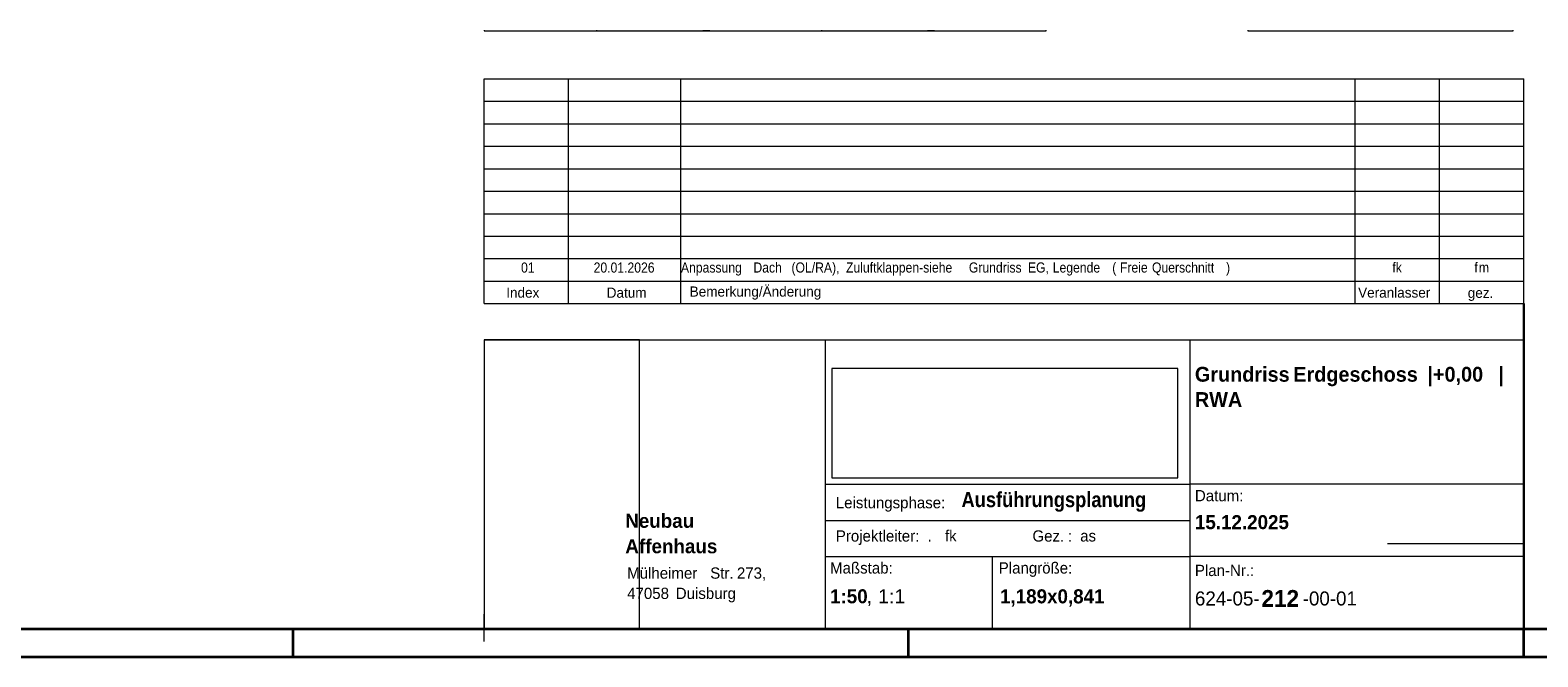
# Model space of a CAD drawing. Extents: x 199 to 1388, y 138 to 979.
# Tile 123 of 155: x 932 to 1201, y 138 to 249. Entities that reach past the tile are written whole.
import ezdxf
from ezdxf.lldxf.tags import DXFTag

# ---------------------------------------------------------------- set-up
doc = ezdxf.new("R2010")
doc.units = 0
doc.layers.get('0').update_dxf_attribs({"lineweight": 25})
for name, color, linetype, lineweight in [('I_01 Allgemein Dokumentation', 7, 'Continuous', 25), ('Rahmen', 7, 'Continuous', 35), ('X_Rahmen', 7, 'Continuous', 25)]:
    doc.layers.add(name, color=color, linetype=linetype, lineweight=lineweight)
doc.layers.add('II_01 Allgemein Dokumentation', color=9, linetype='Continuous', lineweight=25, true_color=0x808080)
doc.layers.add('UPO_Loop2', color=140, linetype='Continuous', lineweight=30, true_color=0x00bfff)
doc.styles.get("Standard").update_dxf_attribs({"font": 'arial.ttf'})
tags = doc.linetypes.add('Wipeout_Contour-A07ET4CVDI', pattern=[1, 0, -1]).pattern_tags.tags
tags[6:7] = [DXFTag(74, 4), DXFTag(75, 0), DXFTag(340, '0'), DXFTag(46, 1.0), DXFTag(50, 0.0), DXFTag(44, 0.0), DXFTag(45, 0.0)]
tags[4:5] = [DXFTag(74, 4), DXFTag(75, 0), DXFTag(340, '0'), DXFTag(46, 1.0), DXFTag(50, 0.0), DXFTag(44, 0.0), DXFTag(45, 0.0)]

# ---------------------------------------------------------------- blocks, each defined once
blk = doc.blocks.new('Blockreferenz-A07ET47BDI', base_point=(199.17, 137.99))
at = {"layer": 'Rahmen', "color": 0, "linetype": 'ByBlock', "ltscale": 0.35}
for p, q in [((219.17, 142.99), (1383.17, 142.99)), ((979.17, 137.99), (979.17, 142.99)), ((1088.67, 137.99), (1088.67, 142.99)), ((1198.17, 137.99), (1198.17, 142.99)), ((199.17, 137.99), (1388.17, 137.99))]:
    blk.add_line(p, q, dxfattribs=at)
blk = doc.blocks.new('Referenz-A07ET47ZDI', base_point=(226.99, 158.1))
at = {"color": 8, "linetype": 'Continuous', "lineweight": 18, "ltscale": 29160.001159, "true_color": 0x808080}
blk.add_line((1198.17, 158.1), (1173.94, 158.1), dxfattribs=at)
blk = doc.blocks.new('Referenz-A07ET4CWDI', base_point=(1013.17, 140.72))
at = {"color": 7, "linetype": 'Continuous', "lineweight": 13, "ltscale": 10985}
for p, q in [((1013.17, 249.49), (1013.17, 249.37)), ((1013.17, 249.37), (1113.17, 249.37)), ((1033.17, 249.49), (1033.17, 249.37)), ((1053.17, 249.49), (1053.17, 249.37)), ((1073.17, 249.49), (1073.17, 249.37)), ((1093.17, 249.49), (1093.17, 249.37)), ((1113.17, 249.37), (1113.17, 249.49))]:
    blk.add_line(p, q, dxfattribs=at)
at = {"color": 253, "linetype": 'Continuous', "lineweight": 18, "ltscale": 29.160001, "true_color": 0x9f9f9f}
for p, q in [((1149.03, 249.49), (1149.03, 249.37)), ((1149.03, 249.37), (1196.3, 249.37)), ((1196.3, 249.37), (1196.3, 249.49))]:
    blk.add_line(p, q, dxfattribs=at)
at = {"linetype": 'ByBlock', "ltscale": 375.000015}
blk.add_line((1198.17, 200.83), (1198.17, 140.72), dxfattribs=at)
at = {"color": 8, "linetype": 'Continuous', "lineweight": 18, "ltscale": 29160.001159, "true_color": 0x808080}
for p in [(1198.17, 142.99), (1013.17, 140.72)]:
    blk.add_line(p, (1013.17, 142.99), dxfattribs=at)
at = {"color": 7, "linetype": 'Continuous', "lineweight": 13, "ltscale": 10985}
for points in [[(1033.17, 249.37), (1033.17, 249.49), (1051.95, 249.49)], [(1033.17, 249.37), (1051.95, 249.49), (1053.17, 249.37)], [(1053.17, 249.37), (1051.95, 249.49), (1053.17, 249.49)], [(1073.17, 249.37), (1073.17, 249.49), (1091.95, 249.49)], [(1073.17, 249.37), (1091.95, 249.49), (1093.17, 249.37)], [(1093.17, 249.37), (1091.95, 249.49), (1093.17, 249.49)]]:
    blk.add_solid(points, dxfattribs=at)
at = {"layer": 'I_01 Allgemein Dokumentation', "lineweight": 13}
for p, q in [((1013.17, 240.83), (1198.17, 240.83)), ((1013.17, 200.83), (1013.17, 240.83)), ((1028.17, 200.83), (1028.17, 240.83)), ((1048.17, 200.83), (1048.17, 240.83)), ((1168.17, 200.83), (1168.17, 240.83)), ((1183.17, 200.83), (1183.17, 240.83)), ((1198.17, 200.83), (1198.17, 240.83)), ((1013.17, 236.83), (1198.17, 236.83)), ((1013.17, 232.83), (1198.17, 232.83)), ((1013.17, 228.83), (1198.17, 228.83)), ((1013.17, 224.83), (1198.17, 224.83)), ((1013.17, 220.83), (1198.17, 220.83)), ((1013.17, 216.83), (1198.17, 216.83)), ((1013.17, 212.83), (1198.17, 212.83)), ((1013.17, 208.83), (1198.17, 208.83)), ((1013.17, 204.83), (1198.17, 204.83)), ((1013.17, 200.83), (1198.17, 200.83)), ((1013.17, 194.38), (1198.17, 194.38)), ((1073.85, 194.38), (1073.85, 142.99)), ((1138.79, 142.99), (1138.79, 194.38)), ((1073.85, 168.68), (1138.79, 168.68)), ((1198.17, 168.68), (1138.79, 168.68)), ((1073.85, 162.26), (1138.79, 162.26)), ((1073.85, 155.84), (1138.79, 155.84)), ((1103.54, 155.84), (1103.54, 142.99)), ((1198.17, 155.84), (1138.79, 155.84)), ((1013.17, 142.99), (1013.17, 145.56))]:
    blk.add_line(p, q, dxfattribs=at)
at = {"layer": 'I_01 Allgemein Dokumentation', "color": 254, "linetype": 'Wipeout_Contour-A07ET4CVDI', "lineweight": 0, "ltscale": 2.392742, "true_color": 0xd6d6d6}
for p, q in [((1040.82, 194.38), (1013.17, 194.38)), ((1013.17, 194.38), (1013.17, 142.99)), ((1040.82, 142.99), (1040.82, 194.38)), ((1013.17, 142.99), (1040.82, 142.99))]:
    blk.add_line(p, q, dxfattribs=at)
at = {"layer": 'I_01 Allgemein Dokumentation', "color": 254, "linetype": 'Wipeout_Contour-A07ET4CVDI', "lineweight": 0, "ltscale": 2.672933, "true_color": 0xd6d6d6}
for p, q in [((1136.58, 189.26), (1075.03, 189.26)), ((1075.03, 189.26), (1075.03, 169.86)), ((1136.58, 169.86), (1136.58, 189.26)), ((1075.03, 169.86), (1136.58, 169.86))]:
    blk.add_line(p, q, dxfattribs=at)
at = {"color": 7, "linetype": 'Continuous', "lineweight": 13, "ltscale": 10.984999, "attachment_point": 1}
for s, insert, char_height in [('{\\fCentury Gothic;Bemerkung/Änderung}', (1049.73, 203.88), 1.8), ('{\\fCentury Gothic;Index}', (1017.08, 203.69), 1.8), ('{\\fCentury Gothic;Datum}', (1034.96, 203.68), 1.8), ('{\\fCentury Gothic;Veranlasser}', (1168.69, 203.69), 1.8), ('{\\fCentury Gothic;gez.}', (1188.2, 203.65), 1.8), ('{\\fCentury Gothic|b1|i0;Grundriss}', (1139.64, 189.58), 2.6383), ('{\\fCentury Gothic|b1|i0;Erdgeschoss}', (1157.15, 189.58), 2.6383), ('{\\fCentury Gothic|b1|i0;|+0,00}', (1181.02, 189.58), 2.6383), ('{\\fCentury Gothic|b1|i0;|}', (1193.65, 189.58), 2.6383), ('{\\fCentury Gothic|b1|i0;RWA}', (1139.64, 185.08), 2.6383), ('{\\fCentury Gothic;Leistungsphase:}', (1075.73, 166.42), 2), ('{\\W0.9;\\fCentury Gothic|b1|i0;Ausführungsplanung}', (1098.1, 167.32), 2.7009), ('{\\fCentury Gothic;Datum:}', (1139.64, 167.66), 2), ('{\\fCentury Gothic|b1|i0;Neubau}', (1038.26, 163.44), 2.5), ('{\\fCentury Gothic|b1|i0;15.12.2025}', (1139.64, 163.2), 2.5), ('{\\fCentury Gothic|b1|i0;A}', (1038.26, 158.91), 2.5), ('{\\fCentury Gothic|b1|i0;ffenhaus}', (1040.71, 158.91), 2.5), ('{\\fCentury Gothic;Projektleiter:}', (1075.73, 160.5), 2), ('{\\fCentury Gothic;.}', (1092.05, 160.5), 2), ('{\\fCentury Gothic;fk}', (1095.16, 160.51), 2), ('{\\fCentury Gothic;Gez.}', (1110.73, 160.49), 2), ('{\\fCentury Gothic;:}', (1117.02, 160.49), 2), ('{\\fCentury Gothic;as}', (1119.22, 160.51), 2), ('{\\fCentury Gothic;Mülheimer}', (1038.6, 153.89), 2), ('{\\fCentury Gothic;Str.}', (1053.38, 153.89), 2), ('{\\fCentury Gothic;273,}', (1058.13, 153.89), 2), ('{\\fCentury Gothic;Maßstab:}', (1074.71, 154.81), 2), ('{\\fCentury Gothic;Plangröße:}', (1104.73, 154.81), 2), ('{\\fCentury Gothic;Plan-Nr.:}', (1139.64, 154.36), 2), ('{\\fCentury Gothic;47058}', (1038.6, 150.28), 2), ('{\\fCentury Gothic;Duisburg}', (1047.25, 150.28), 2), ('{\\fCentury Gothic|b1|i0;1:50}', (1074.71, 150.01), 2.5), ('{\\fArial;,}', (1081.22, 150.01), 2.5), ('{\\fArial;1:1}', (1083.25, 150.01), 2.5), ('{\\fCentury Gothic|b1|i0;1,189x0,841}', (1104.96, 150), 2.5), ('{\\fCentury Gothic;624-05-}', (1139.64, 149.62), 2.5), ('{\\fCentury Gothic|b1|i0;212}', (1151.48, 149.87), 3), ('{\\fCentury Gothic;-00-01}', (1158.83, 149.62), 2.493)]:
    blk.add_mtext(s, dxfattribs=dict(at, insert=insert, char_height=char_height))
at = {"layer": 'II_01 Allgemein Dokumentation', "color": 7, "lineweight": 13, "char_height": 1.8, "attachment_point": 1}
for s, insert in [('{\\W0.9;\\fCentury Gothic;01}', (1019.71, 208.15)), ('{\\W0.9;\\fCentury Gothic;20.01.2026}', (1032.63, 208.15)), ('{\\W0.9;\\fCentury Gothic;Anpassung}', (1048.17, 208.16)), ('{\\W0.9;\\fCentury Gothic;Dach}', (1061.07, 208.16)), ('{\\W0.9;\\fCentury Gothic;(OL/RA),}', (1067.84, 208.16)), ('{\\W0.9;\\fCentury Gothic;Zuluftklappen-siehe}', (1077.55, 208.16)), ('{\\W0.9;\\fCentury Gothic;Grundriss}', (1099.41, 208.16)), ('{\\W0.9;\\fCentury Gothic;EG,}', (1109.92, 208.16)), ('{\\W0.9;\\fCentury Gothic;Legende}', (1114.34, 208.16)), ('{\\W0.9;\\fCentury Gothic;(}', (1124.93, 208.16)), ('{\\W0.9;\\fCentury Gothic;Freie}', (1126.3, 208.16)), ('{\\W0.9;\\fCentury Gothic;Querschnitt}', (1132, 208.16)), ('{\\W0.9;\\fCentury Gothic;)}', (1145.18, 208.16)), ('{\\W0.9;\\fCentury Gothic;fk}', (1174.79, 208.17)), ('{\\W0.9;\\fCentury Gothic;f}', (1189.38, 208.17)), ('{\\W0.9;\\fCentury Gothic;m}', (1190.18, 208.17))]:
    blk.add_mtext(s, dxfattribs=dict(at, insert=insert))

msp = doc.modelspace()

# ---------------------------------------------------------------- linework, layer by layer
at = {"layer": 'Rahmen', "ltscale": 0.35}
msp.add_line((1198.17, 137.99), (1198.17, 142.99), dxfattribs=at)

# ---------------------------------------------------------------- block references
at = {"layer": 'UPO_Loop2', "color": 219, "lineweight": 80, "ltscale": 4000.00006, "true_color": 0x642165}
for name, p in [('Referenz-A07ET47ZDI', (226.99, 158.1)), ('Referenz-A07ET4CWDI', (1013.17, 140.72))]:
    msp.add_blockref(name, p, dxfattribs=at)
at = {"layer": 'X_Rahmen', "ltscale": 0.25}
msp.add_blockref('Blockreferenz-A07ET47BDI', (199.17, 137.99), dxfattribs=at)

doc.saveas('drawing.dxf')
